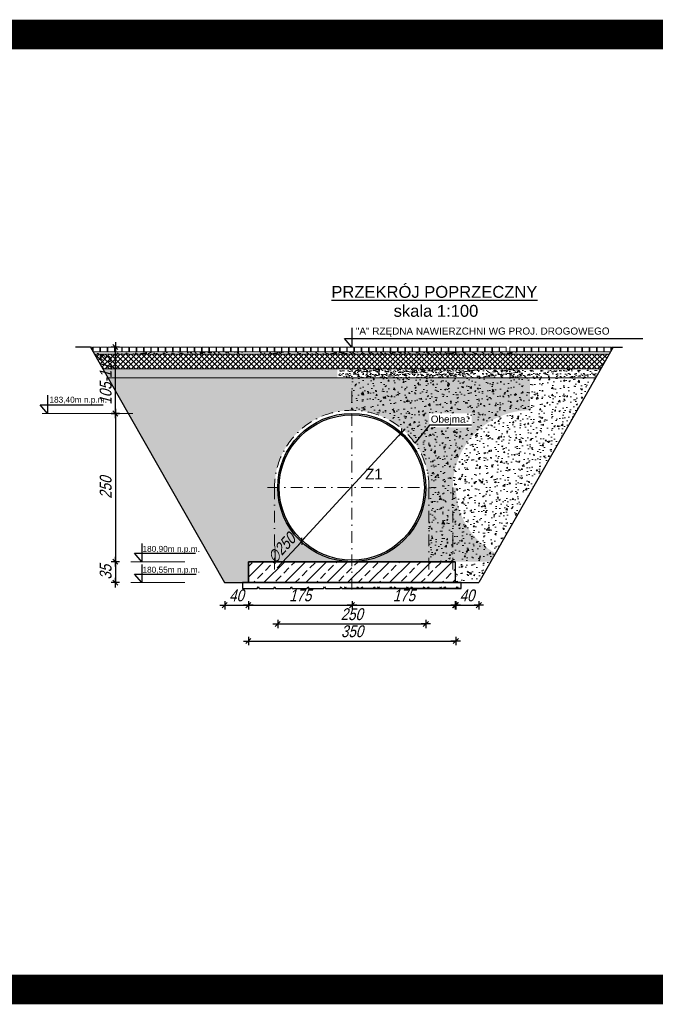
# Model space of a CAD drawing. Extents: x -2911 to 10058, y -5912 to -1002.
# Tile 12 of 43: x 3565 to 4638, y -2663 to -1002. Entities that reach past the tile are written whole.
import ezdxf
from ezdxf.enums import TextEntityAlignment as Align

# ---------------------------------------------------------------- set-up
doc = ezdxf.new("R2010")
doc.units = 0
doc.header["$LTSCALE"] = 1.125
doc.linetypes.add('DASHDOT', pattern=[1, 0.5, -0.25, 0, -0.25])
doc.layers.get('0').update_dxf_attribs({"linetype": 'CONTINUOUS'})
doc.layers.get('DEFPOINTS').update_dxf_attribs({"linetype": 'CONTINUOUS'})
for name, color, linetype, lineweight in [('--GT_Teksty średnie', 152, 'CONTINUOUS', 15), ('Layer2', 7, 'DASHDOT', 13), ('Layer5', 7, 'CONTINUOUS', 15), ('Layer6', 252, 'CONTINUOUS', 9), ('M_Podbeton', 2, 'CONTINUOUS', 25), ('wymiary', 1, 'CONTINUOUS', 20)]:
    doc.layers.add(name, color=color, linetype=linetype, lineweight=lineweight)
for name, color, linetype in [('--GT_Wymiary', 1, 'CONTINUOUS'), ('BZ_PRS', 2, 'CONTINUOUS'), ('BZ_WYM', 1, 'CONTINUOUS'), ('Layer1', 7, 'CONTINUOUS'), ('Layer4', 7, 'CONTINUOUS')]:
    doc.layers.add(name, color=color, linetype=linetype)
doc.styles.add('BIKWYM', font='arial.ttf', dxfattribs={"width": 0.8, "oblique": 15})
doc.styles.add('ROMANS', font='arial.ttf', dxfattribs={"width": 0.8})
doc.styles.get("Standard").update_dxf_attribs({"font": 'arial.ttf'})
doc.dimstyles.new('BZ_KR_100', dxfattribs={"dimtxt": 20, "dimasz": 0.7, "dimexe": 7, "dimexo": 0, "dimgap": 0, "dimtad": 0, "dimdec": 1, "dimrnd": 0.5, "dimzin": 9, "dimdsep": 46, "dimtxsty": 'BIKWYM', "dimblk": 'WYM-KR', "dimcen": 0, "dimdle": 10, "dimclrd": 256, "dimclre": 256, "dimclrt": 256, "dimadec": 0, "dimazin": 0, "dimtfac": 0.033333, "dimtdec": 1, "dimtmove": 0, "dimatfit": 3, "dimldrblk": 'WYM-KR', "dimfxl": 7, "dimfxlon": 1, "dimtvp": 0.8, "dimtolj": 1, "dimarcsym": 0})
pattern_1 = [(37.5, (-173.42, -4728.68), (-0.314967, 9.634119), [0, -7.6, 0, -8.5, 0, -8.125]), (7.5, (-173.42, -4728.68), (8.848884, 14.11073), [0, -4.1, 0, -6.85, 0, -2.625]), (327.5, (-179.57, -4728.68), (15.570709, 0.028295), [0, -2.5, 0, -9, 0, -11.75]), (317.5, (-179.57, -4728.68), (15.030633, 4.388378), [0, -1.25, 0, -5.9, 0, -6.75])]
pattern_2 = [(37.5, (-474.233, -4728.68), (-0.314967, 9.634119), [0, -7.6, 0, -8.5, 0, -8.125]), (7.5, (-474.233, -4728.68), (8.848884, 14.11073), [0, -4.1, 0, -6.85, 0, -2.625]), (327.5, (-480.383, -4728.68), (15.570709, 0.028295), [0, -2.5, 0, -9, 0, -11.75]), (317.5, (-480.383, -4728.68), (15.030633, 4.388378), [0, -1.25, 0, -5.9, 0, -6.75])]
pattern_3 = [(37.5, (-197.67, -4728.68), (-0.314967, 9.634119), [0, -7.6, 0, -8.5, 0, -8.125]), (7.5, (-197.67, -4728.68), (8.848884, 14.11073), [0, -4.1, 0, -6.85, 0, -2.625]), (327.5, (-203.82, -4728.68), (15.570709, 0.028295), [0, -2.5, 0, -9, 0, -11.75]), (317.5, (-203.82, -4728.68), (15.030633, 4.388378), [0, -1.25, 0, -5.9, 0, -6.75])]
pattern_4 = [(37.5, (-173.42, -4728.68), (-0.314967, 9.634119), [0, -7.6, 0, -8.5, 0, -8.125]), (7.5, (-173.42, -4728.68), (8.848884, 14.11073), [0, -4.1, 0, -6.85, 0, -2.625]), (327.5, (-179.57, -4728.68), (15.570709, 0.028295), [0, -2.5, 0, -9, 0, -11.75]), (317.5, (-179.57, -4728.68), (15.030633, 4.388378), [0, -1.25, 0, -5.9, 0, -6.75])]

# ---------------------------------------------------------------- blocks, each defined once
blk = doc.blocks.new('WYM-KR')
at = {"linetype": 'ByBlock'}
blk.add_line((11.52, 0), (-11.52, 0), dxfattribs=at)
at = {"color": 7, "linetype": 'ByBlock'}
blk.add_line((6.24, 6.24), (-6.24, -6.24), dxfattribs=at)
blk = doc.blocks.new('*D907')
at = {"layer": '--GT_Wymiary', "lineweight": -2}
for p, q in [((4210.2, -1697.9), (4041, -1881.9)), ((4210.7, -1697.4), (4211.1, -1696.9)), ((3999.8, -1926.7), (4040.5, -1882.5))]:
    blk.add_line(p, q, dxfattribs=at)
at = {"layer": 'DEFPOINTS', "color": 0}
for p in [(4210.2, -1697.9), (4041, -1881.9)]:
    blk.add_point(p, dxfattribs=at)
at = {"layer": '--GT_Wymiary', "linetype": 'ByBlock', "lineweight": -2, "xscale": 0.7, "yscale": 0.7, "zscale": 0.7}
for p, rotation in [((4210.2, -1697.9), 227.4030963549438), ((4041, -1881.9), 47.40309635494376)]:
    blk.add_blockref('WYM-KR', p, dxfattribs=dict(at, rotation=rotation))
at = {"layer": '--GT_Wymiary', "insert": (4007.3, -1893.2), "char_height": 20, "attachment_point": 5, "rotation": 47.4031, "style": 'BIKWYM'}
blk.add_mtext('\\A1;∅250', dxfattribs=at)
blk = doc.blocks.new('*D908')
at = {"layer": '--GT_Wymiary', "lineweight": -2}
for p, q in [((3719.7, -1666.3), (3733.7, -1666.3)), ((3726.7, -1667), (3726.7, -1915.6)), ((3733.7, -1916.3), (3719.7, -1916.3))]:
    blk.add_line(p, q, dxfattribs=at)
at = {"layer": 'DEFPOINTS', "color": 0}
for p in [(3603, -1666.3), (3726.7, -1916.3), (3893.6, -1916.3)]:
    blk.add_point(p, dxfattribs=at)
at = {"layer": '--GT_Wymiary', "linetype": 'ByBlock', "lineweight": -2, "xscale": 0.7, "yscale": 0.7, "zscale": 0.7}
for p, rotation in [((3726.7, -1666.3), 90), ((3726.7, -1916.3), 270)]:
    blk.add_blockref('WYM-KR', p, dxfattribs=dict(at, rotation=rotation))
at = {"layer": '--GT_Wymiary', "insert": (3710.4, -1791.3), "char_height": 20, "attachment_point": 5, "rotation": 90, "style": 'BIKWYM'}
blk.add_mtext('\\A1;250', dxfattribs=at)
blk = doc.blocks.new('*D909')
at = {"layer": '--GT_Wymiary', "lineweight": -2}
for p, q in [((3911.1, -1982.6), (3911.1, -1996.6)), ((3911.8, -1989.6), (3950.4, -1989.6)), ((3951.1, -1982.6), (3951.1, -1996.6))]:
    blk.add_line(p, q, dxfattribs=at)
at = {"layer": 'DEFPOINTS', "color": 0}
for p in [(3911.1, -1951.5), (3951.1, -1951.5), (3951.1, -1989.6)]:
    blk.add_point(p, dxfattribs=at)
at = {"layer": '--GT_Wymiary', "linetype": 'ByBlock', "lineweight": -2, "xscale": 0.7, "yscale": 0.7, "zscale": 0.7, "rotation": 180}
blk.add_blockref('WYM-KR', (3911.1, -1989.6), dxfattribs=at)
at = {"layer": '--GT_Wymiary', "linetype": 'ByBlock', "lineweight": -2, "xscale": 0.7, "yscale": 0.7, "zscale": 0.7}
blk.add_blockref('WYM-KR', (3951.1, -1989.6), dxfattribs=at)
at = {"layer": '--GT_Wymiary', "insert": (3931.1, -1973.2), "char_height": 20, "attachment_point": 5, "style": 'BIKWYM'}
blk.add_mtext('\\A1;40', dxfattribs=at)
blk = doc.blocks.new('*D910')
at = {"layer": '--GT_Wymiary', "lineweight": -2}
for p, q in [((3951.1, -1982.6), (3951.1, -1996.6)), ((3951.8, -1989.6), (4125.4, -1989.6)), ((4126.1, -1982.6), (4126.1, -1996.6))]:
    blk.add_line(p, q, dxfattribs=at)
at = {"layer": 'DEFPOINTS', "color": 0}
for p in [(3951.1, -1951.5), (4126.1, -1951.5), (4126.1, -1989.6)]:
    blk.add_point(p, dxfattribs=at)
at = {"layer": '--GT_Wymiary', "linetype": 'ByBlock', "lineweight": -2, "xscale": 0.7, "yscale": 0.7, "zscale": 0.7, "rotation": 180}
blk.add_blockref('WYM-KR', (3951.1, -1989.6), dxfattribs=at)
at = {"layer": '--GT_Wymiary', "linetype": 'ByBlock', "lineweight": -2, "xscale": 0.7, "yscale": 0.7, "zscale": 0.7}
blk.add_blockref('WYM-KR', (4126.1, -1989.6), dxfattribs=at)
at = {"layer": '--GT_Wymiary', "insert": (4038.6, -1973.2), "char_height": 20, "attachment_point": 5, "style": 'BIKWYM'}
blk.add_mtext('\\A1;175', dxfattribs=at)
blk = doc.blocks.new('*D911')
at = {"layer": '--GT_Wymiary', "lineweight": -2}
for p, q in [((4126.1, -1982.6), (4126.1, -1996.6)), ((4126.8, -1989.6), (4300.4, -1989.6)), ((4301.1, -1982.6), (4301.1, -1996.6))]:
    blk.add_line(p, q, dxfattribs=at)
at = {"layer": 'DEFPOINTS', "color": 0}
for p in [(4126.1, -1951.5), (4301.1, -1951.5), (4301.1, -1989.6)]:
    blk.add_point(p, dxfattribs=at)
at = {"layer": '--GT_Wymiary', "linetype": 'ByBlock', "lineweight": -2, "xscale": 0.7, "yscale": 0.7, "zscale": 0.7, "rotation": 180}
blk.add_blockref('WYM-KR', (4126.1, -1989.6), dxfattribs=at)
at = {"layer": '--GT_Wymiary', "linetype": 'ByBlock', "lineweight": -2, "xscale": 0.7, "yscale": 0.7, "zscale": 0.7}
blk.add_blockref('WYM-KR', (4301.1, -1989.6), dxfattribs=at)
at = {"layer": '--GT_Wymiary', "insert": (4213.6, -1973.2), "char_height": 20, "attachment_point": 5, "style": 'BIKWYM'}
blk.add_mtext('\\A1;175', dxfattribs=at)
blk = doc.blocks.new('*D912')
at = {"layer": '--GT_Wymiary', "lineweight": -2}
for p, q in [((4300.1, -1982.6), (4300.1, -1996.6)), ((4300.8, -1989.6), (4339.4, -1989.6)), ((4340.1, -1982.6), (4340.1, -1996.6))]:
    blk.add_line(p, q, dxfattribs=at)
at = {"layer": 'DEFPOINTS', "color": 0}
for p in [(4300.1, -1951.5), (4340.1, -1951.5), (4340.1, -1989.6)]:
    blk.add_point(p, dxfattribs=at)
at = {"layer": '--GT_Wymiary', "linetype": 'ByBlock', "lineweight": -2, "xscale": 0.7, "yscale": 0.7, "zscale": 0.7, "rotation": 180}
blk.add_blockref('WYM-KR', (4300.1, -1989.6), dxfattribs=at)
at = {"layer": '--GT_Wymiary', "linetype": 'ByBlock', "lineweight": -2, "xscale": 0.7, "yscale": 0.7, "zscale": 0.7}
blk.add_blockref('WYM-KR', (4340.1, -1989.6), dxfattribs=at)
at = {"layer": '--GT_Wymiary', "insert": (4320.1, -1973.2), "char_height": 20, "attachment_point": 5, "style": 'BIKWYM'}
blk.add_mtext('\\A1;40', dxfattribs=at)
blk = doc.blocks.new('*D913')
at = {"layer": '--GT_Wymiary', "lineweight": -2}
for p, q in [((4000.6, -2014.3), (4000.6, -2028.3)), ((4001.3, -2021.3), (4249.9, -2021.3)), ((4250.6, -2014.3), (4250.6, -2028.3))]:
    blk.add_line(p, q, dxfattribs=at)
at = {"layer": 'DEFPOINTS', "color": 0}
for p in [(4000.6, -1791.3), (4250.6, -1791.3), (4250.6, -2021.3)]:
    blk.add_point(p, dxfattribs=at)
at = {"layer": '--GT_Wymiary', "linetype": 'ByBlock', "lineweight": -2, "xscale": 0.7, "yscale": 0.7, "zscale": 0.7, "rotation": 180}
blk.add_blockref('WYM-KR', (4000.6, -2021.3), dxfattribs=at)
at = {"layer": '--GT_Wymiary', "linetype": 'ByBlock', "lineweight": -2, "xscale": 0.7, "yscale": 0.7, "zscale": 0.7}
blk.add_blockref('WYM-KR', (4250.6, -2021.3), dxfattribs=at)
at = {"layer": '--GT_Wymiary', "insert": (4125.6, -2004.9), "char_height": 20, "attachment_point": 5, "style": 'BIKWYM'}
blk.add_mtext('\\A1;250', dxfattribs=at)
blk = doc.blocks.new('*D914')
at = {"layer": '--GT_Wymiary', "lineweight": -2}
for p, q in [((3733.7, -1916.3), (3719.7, -1916.3)), ((3726.7, -1917), (3726.7, -1950.8)), ((3733.7, -1951.5), (3719.7, -1951.5))]:
    blk.add_line(p, q, dxfattribs=at)
at = {"layer": 'DEFPOINTS', "color": 0}
for p in [(3893.6, -1916.3), (3726.7, -1951.5), (3951.1, -1951.5)]:
    blk.add_point(p, dxfattribs=at)
at = {"layer": '--GT_Wymiary', "linetype": 'ByBlock', "lineweight": -2, "xscale": 0.7, "yscale": 0.7, "zscale": 0.7}
for p, rotation in [((3726.7, -1916.3), 90), ((3726.7, -1951.5), 270)]:
    blk.add_blockref('WYM-KR', p, dxfattribs=dict(at, rotation=rotation))
at = {"layer": '--GT_Wymiary', "insert": (3710.3, -1933.9), "char_height": 20, "attachment_point": 5, "rotation": 90, "style": 'BIKWYM'}
blk.add_mtext('\\A1;35', dxfattribs=at)
blk = doc.blocks.new('*D915')
at = {"layer": '--GT_Wymiary', "lineweight": -2}
for p, q in [((3951.1, -2043), (3951.1, -2057)), ((3951.8, -2050), (4300.4, -2050)), ((4301.1, -2043), (4301.1, -2057))]:
    blk.add_line(p, q, dxfattribs=at)
at = {"layer": 'DEFPOINTS', "color": 0}
for p in [(3951.1, -1951.5), (4301.1, -1951.5), (4301.1, -2050)]:
    blk.add_point(p, dxfattribs=at)
at = {"layer": '--GT_Wymiary', "linetype": 'ByBlock', "lineweight": -2, "xscale": 0.7, "yscale": 0.7, "zscale": 0.7, "rotation": 180}
blk.add_blockref('WYM-KR', (3951.1, -2050), dxfattribs=at)
at = {"layer": '--GT_Wymiary', "linetype": 'ByBlock', "lineweight": -2, "xscale": 0.7, "yscale": 0.7, "zscale": 0.7}
blk.add_blockref('WYM-KR', (4301.1, -2050), dxfattribs=at)
at = {"layer": '--GT_Wymiary', "insert": (4126.1, -2033.7), "char_height": 20, "attachment_point": 5, "style": 'BIKWYM'}
blk.add_mtext('\\A1;350', dxfattribs=at)
blk = doc.blocks.new('*D916')
at = {"layer": '--GT_Wymiary', "lineweight": -2}
for p, q in [((3733.7, -1554.3), (3719.7, -1554.3)), ((3726.7, -1665.6), (3726.7, -1555)), ((3733.7, -1666.3), (3719.7, -1666.3))]:
    blk.add_line(p, q, dxfattribs=at)
at = {"layer": 'DEFPOINTS', "color": 0}
for p in [(3726.7, -1554.3), (3743.9, -1554.3), (3748.5, -1666.3)]:
    blk.add_point(p, dxfattribs=at)
at = {"layer": '--GT_Wymiary', "linetype": 'ByBlock', "lineweight": -2, "xscale": 0.7, "yscale": 0.7, "zscale": 0.7}
for p, rotation in [((3726.7, -1554.3), 90), ((3726.7, -1666.3), 270)]:
    blk.add_blockref('WYM-KR', p, dxfattribs=dict(at, rotation=rotation))
at = {"layer": '--GT_Wymiary', "insert": (3710.3, -1610.3), "char_height": 20, "attachment_point": 5, "rotation": 90, "style": 'BIKWYM'}
blk.add_mtext('\\A1;\\A1;105-113', dxfattribs=at)

msp = doc.modelspace()

# ---------------------------------------------------------------- hatches: boundary and pattern name
at = {"layer": 'Layer6'}
h = msp.add_hatch(dxfattribs=at)
h.set_pattern_fill('AR-SAND', color=8, scale=5, style=0)
h.set_pattern_definition(pattern_3)
h.paths.add_polyline_path([(3703.01, -1562.27), (3701.53, -1562.27), (3689.24, -1562.27), (3691.55, -1566.27), (3703.01, -1566.27)])
at = {"layer": 'Layer6', "lineweight": 9}
h = msp.add_hatch(dxfattribs=at)
h.set_pattern_fill('ANSI37', color=8, scale=50, style=0)
h.set_pattern_definition([(45, (1640.41, -2776.507), (-4.419417, 4.419417), []), (135, (1640.41, -2776.507), (-4.419417, -4.419417), [])])
h.paths.add_polyline_path([(4559.94, -1565.99), (3691.55, -1566.27), (3705.98, -1591.26), (4545.35, -1591.26), (4559.94, -1565.99)], is_closed=False)
at = {"layer": 'Layer6'}
h = msp.add_hatch(dxfattribs=at)
h.set_pattern_fill('AR-SAND', color=8, scale=5, style=0)
h.set_pattern_definition(pattern_3)
h.paths.add_polyline_path([(3732.69, -1562.27), (3726.03, -1562.27), (3703.01, -1562.27), (3703.01, -1566.27), (3732.69, -1566.26)])
h = msp.add_hatch(dxfattribs=at)
h.set_pattern_fill('AR-SAND', color=8, scale=5, style=0)
h.set_pattern_definition(pattern_3)
h.paths.add_polyline_path([(3792.77, -1562.27), (3787.28, -1562.27), (3732.69, -1562.27), (3732.69, -1566.26), (3792.77, -1566.24)])
h = msp.add_hatch(dxfattribs=at)
h.set_pattern_fill('AR-SAND', color=8, scale=5, style=0)
h.set_pattern_definition(pattern_3)
h.paths.add_polyline_path([(3840.17, -1562.27), (3836.28, -1562.27), (3792.77, -1562.27), (3792.77, -1566.24), (3840.17, -1566.23)])
h = msp.add_hatch(dxfattribs=at)
h.set_pattern_fill('AR-SAND', color=8, scale=5, angle=360, style=0)
h.set_pattern_definition([(37.5, (-197.67, -4728.68), (-0.314967, 9.634119), [0, -7.6, 0, -8.5, 0, -8.125]), (7.5, (-197.67, -4728.68), (8.848884, 14.11073), [0, -4.1, 0, -6.85, 0, -2.625]), (327.5, (-203.82, -4728.68), (15.570709, 0.028295), [0, -2.5, 0, -9, 0, -11.75]), (317.5, (-203.82, -4728.68), (15.030633, 4.388378), [0, -1.25, 0, -5.9, 0, -6.75])])
h.paths.add_polyline_path([(3884.68, -1562.27), (3840.17, -1562.27), (3840.17, -1566.23), (3884.68, -1566.22)])
h.paths.add_polyline_path([(3941.64, -1562.27), (3934.28, -1562.27), (3884.68, -1562.27), (3884.68, -1566.22), (3941.64, -1566.21)])
h = msp.add_hatch(dxfattribs=at)
h.set_pattern_fill('AR-SAND', color=8, scale=5, style=0)
h.set_pattern_definition(pattern_3)
h.paths.add_polyline_path([(3884.68, -1562.27), (3840.17, -1562.27), (3840.17, -1566.23), (3884.68, -1566.22)])
h.paths.add_polyline_path([(3941.64, -1562.27), (3934.28, -1562.27), (3884.68, -1562.27), (3884.68, -1566.22), (3941.64, -1566.21)])
h = msp.add_hatch(dxfattribs=at)
h.set_pattern_fill('AR-SAND', color=8, scale=5, style=0)
h.set_pattern_definition(pattern_4)
h.paths.add_polyline_path([(4033.28, -1562.27), (4032.03, -1562.27), (3965.89, -1562.27), (3965.89, -1566.21), (4033.28, -1566.19)])
h = msp.add_hatch(dxfattribs=at)
h.set_pattern_fill('AR-SAND', color=8, scale=5, style=0)
h.set_pattern_definition([(37.5, (-515.074, -4728.68), (-0.314967, 9.634119), [0, -7.6, 0, -8.5, 0, -8.125]), (7.5, (-515.074, -4728.68), (8.848884, 14.11073), [0, -4.1, 0, -6.85, 0, -2.625]), (327.5, (-521.224, -4728.68), (15.570709, 0.028295), [0, -2.5, 0, -9, 0, -11.75]), (317.5, (-521.224, -4728.68), (15.030633, 4.388378), [0, -1.25, 0, -5.9, 0, -6.75])])
edge = h.paths.add_edge_path()
edge.add_line((4537.69, -1562.27), (3975.19, -1562.27))
edge.add_line((4535.55, -1565.99), (3975.19, -1566.27))
h = msp.add_hatch(dxfattribs=at)
h.set_pattern_fill('AR-SAND', color=8, scale=5, style=0)
h.set_pattern_definition(pattern_4)
h.paths.add_polyline_path([(4081.59, -1562.27), (4081.03, -1562.27), (4033.28, -1562.27), (4033.28, -1566.19), (4081.59, -1566.18)])
h = msp.add_hatch(dxfattribs=at)
h.set_pattern_fill('AR-SAND', color=8, scale=5, style=0)
h.set_pattern_definition(pattern_4)
h.paths.add_polyline_path([(4114.75, -1562.27), (4105.53, -1562.27), (4081.59, -1562.27), (4081.59, -1566.18), (4114.75, -1566.17)])
h.paths.add_polyline_path([(4125.59, -1562.27), (4117.78, -1562.27), (4114.75, -1562.27), (4114.75, -1566.17), (4125.59, -1566.17)])
h = msp.add_hatch(dxfattribs=at)
h.set_pattern_fill('AR-SAND', color=8, scale=5, style=0)
h.set_pattern_definition(pattern_2)
h.paths.add_polyline_path([(4125.59, -1562.27), (4102.18, -1562.27), (4102.18, -1566.1), (4125.59, -1566.09)])
h = msp.add_hatch(dxfattribs=at)
h.set_pattern_fill('AR-SAND', color=8, scale=5, style=0)
h.set_pattern_definition(pattern_4)
h.paths.add_polyline_path([(4165.04, -1562.27), (4154.53, -1562.27), (4125.59, -1562.27), (4125.59, -1566.17), (4165.04, -1566.16)])
h = msp.add_hatch(dxfattribs=at)
h.set_pattern_fill('AR-SAND', color=8, scale=5, angle=360, style=0)
h.set_pattern_definition(pattern_1)
h.paths.add_polyline_path([(4200.62, -1562.27), (4191.28, -1562.27), (4165.04, -1562.27), (4165.04, -1566.16), (4200.62, -1566.15)])
h.paths.add_polyline_path([(4230.61, -1562.27), (4228.03, -1562.27), (4200.62, -1562.27), (4200.62, -1566.15), (4230.61, -1566.14)])
h.paths.add_polyline_path([(4272.81, -1562.27), (4264.78, -1562.27), (4230.61, -1562.27), (4230.61, -1566.14), (4272.81, -1566.13)])
h = msp.add_hatch(dxfattribs=at)
h.set_pattern_fill('AR-SAND', color=8, scale=5, style=0)
h.set_pattern_definition(pattern_4)
h.paths.add_polyline_path([(4200.62, -1562.27), (4191.28, -1562.27), (4165.04, -1562.27), (4165.04, -1566.16), (4200.62, -1566.15)])
h.paths.add_polyline_path([(4230.61, -1562.27), (4228.03, -1562.27), (4200.62, -1562.27), (4200.62, -1566.15), (4230.61, -1566.14)])
h.paths.add_polyline_path([(4272.81, -1562.27), (4264.78, -1562.27), (4230.61, -1562.27), (4230.61, -1566.14), (4272.81, -1566.13)])
h = msp.add_hatch(dxfattribs=at)
h.set_pattern_fill('AR-SAND', color=8, scale=5, style=0)
h.set_pattern_definition(pattern_4)
h.paths.add_polyline_path([(4303.21, -1562.27), (4301.53, -1562.27), (4272.81, -1562.27), (4272.81, -1566.13), (4303.21, -1566.12)])
h.paths.add_polyline_path([(4330.97, -1562.27), (4326.03, -1562.27), (4303.21, -1562.27), (4303.21, -1566.12), (4330.97, -1566.11)])
h = msp.add_hatch(dxfattribs=at)
h.set_pattern_fill('AR-SAND', color=8, scale=5, angle=360, style=0)
h.set_pattern_definition(pattern_1)
h.paths.add_polyline_path([(4368.58, -1562.27), (4330.97, -1562.27), (4330.97, -1566.11), (4368.58, -1566.1)])
h.paths.add_polyline_path([(4403, -1562.27), (4368.58, -1562.27), (4368.58, -1566.1), (4403, -1566.1)])
h = msp.add_hatch(dxfattribs=at)
h.set_pattern_fill('AR-SAND', color=8, scale=5, style=0)
h.set_pattern_definition(pattern_4)
h.paths.add_polyline_path([(4368.58, -1562.27), (4330.97, -1562.27), (4330.97, -1566.11), (4368.58, -1566.1)])
h.paths.add_polyline_path([(4403, -1562.27), (4368.58, -1562.27), (4368.58, -1566.1), (4403, -1566.1)])
h = msp.add_hatch(dxfattribs=at)
h.set_pattern_fill('AR-SAND', color=8, scale=5, style=0)
h.set_pattern_definition(pattern_3)
h.paths.add_polyline_path([(3884.68, -1591.26), (3705.98, -1591.26), (3714.64, -1606.26), (3884.68, -1606.26)])
h.paths.add_polyline_path([(4009.03, -1591.26), (3884.68, -1591.26), (3884.68, -1606.26), (4009.03, -1606.26)])
h.paths.add_polyline_path([(4101.34, -1591.26), (4009.03, -1591.26), (4009.03, -1606.26), (4101.34, -1606.26)])
h = msp.add_hatch(dxfattribs=at)
h.set_pattern_fill('AR-SAND', color=8, scale=5, style=0)
h.set_pattern_definition(pattern_2)
h.paths.add_polyline_path([(4330.83, -1591.26), (4125.59, -1591.26), (4125.59, -1606.26), (4330.83, -1606.26)])
h.paths.add_polyline_path([(4125.59, -1591.26), (4102.18, -1591.26), (4102.18, -1606.26), (4125.59, -1606.26)])
h = msp.add_hatch(dxfattribs=at)
h.set_pattern_fill('AR-SAND', color=8, scale=5, angle=360, style=0)
h.set_pattern_definition([(37.5, (1640.41, -2776.507), (-0.314967, 9.634119), [0, -7.6, 0, -8.5, 0, -8.125]), (7.5, (1640.41, -2776.507), (8.848884, 14.11073), [0, -4.1, 0, -6.85, 0, -2.625]), (327.5, (1634.26, -2776.507), (15.57071, 0.028295), [0, -2.5, 0, -9, 0, -11.75]), (317.5, (1634.26, -2776.507), (15.030633, 4.38838), [0, -1.25, 0, -5.9, 0, -6.75])])
h.paths.add_polyline_path([(4410.22, -1591.26), (4119.48, -1591.26), (4119.98, -1606.26), (4411.31, -1606.26)])
h = msp.add_hatch(dxfattribs=at)
h.set_pattern_fill('AR-SAND', color=8, scale=5, style=0)
h.set_pattern_definition([(37.5, (-449.983, -4728.68), (-0.314967, 9.634119), [0, -7.6, 0, -8.5, 0, -8.125]), (7.5, (-449.983, -4728.68), (8.848884, 14.11073), [0, -4.1, 0, -6.85, 0, -2.625]), (327.5, (-456.133, -4728.68), (15.570709, 0.028295), [0, -2.5, 0, -9, 0, -11.75]), (317.5, (-456.133, -4728.68), (15.030633, 4.388378), [0, -1.25, 0, -5.9, 0, -6.75])])
h.paths.add_polyline_path([(4545.21, -1591.26), (4355.08, -1591.26), (4355.08, -1606.26), (4536.55, -1606.26)])
h = msp.add_hatch(dxfattribs=at)
h.set_pattern_fill('AR-CONC', color=8, scale=3.5, angle=360, style=0)
h.set_pattern_definition([(50, (-173.42, -4728.68), (25.10411, -2.196325), [2.625, -28.875]), (355, (-173.42, -4728.68), (-4.8563, 26.32672), [2.1, -23.1]), (100.4514, (-171.328, -4728.863), (20.24783, 24.13038), [2.23091, -24.53997]), (46.1842, (-173.42, -4721.68), (37.35344, -5.79317), [3.9375, -43.3125]), (96.6356, (-170.308, -4722.162), (32.7132, 34.09413), [3.34636, -36.80995]), (351.1842, (-173.42, -4721.68), (32.71317, 34.09415), [3.15, -34.65]), (21, (-169.92, -4723.43), (20.89175, -14.09166), [2.625, -28.875]), (326, (-169.92, -4723.43), (8.51604, 25.38025), [2.1, -23.1]), (71.4514, (-168.18, -4724.604), (29.40779, 11.28857), [2.23091, -24.53997]), (37.5, (-173.42, -4728.68), (0.425595, 11.651285), [0, -22.82, 0, -23.45, 0, -23.1875]), (7.5, (-173.42, -4728.68), (9.207434, 13.80441), [0, -13.37, 0, -22.295, 0, -8.8375]), (327.5, (-181.225, -4728.68), (18.683785, -0.78942), [0, -8.75, 0, -27.3, 0, -36.225]), (317.5, (-184.725, -4728.68), (20.411516, 3.503674), [0, -11.375, 0, -18.13, 0, -25.725])])
h.paths.add_polyline_path([(4125.59, -1660.95), (4125.59, -1606.26), (3714.64, -1606.26), (3911.05, -1951.45), (3951.05, -1951.45), (3951.05, -1916.26), (3995.28, -1916.26), (3995.28, -1791.26, -0.4142136)])
h.paths.add_polyline_path([(4000.59, -1791.26), (3995.28, -1791.26), (3995.28, -1916.26), (4125.59, -1916.26, -0.4142136)])
h.paths.add_polyline_path([(4255.91, -1791.26), (4250.59, -1791.26, -0.4142136), (4125.59, -1916.26), (4255.91, -1916.26)])
h.paths.add_polyline_path([(4296.09, -1791.26, -0.4142136), (4426.41, -1660.95), (4426.41, -1606.26), (4125.59, -1606.26), (4125.59, -1660.95, -0.4142136), (4255.91, -1791.26), (4255.91, -1916.26), (4296.09, -1916.26)])
h.paths.add_polyline_path([(4296.09, -1791.26), (4296.09, -1916.26), (4360.2, -1916.26), (4368.35, -1901.96, -0.2788554), (4301.41, -1791.26)])
h.paths.add_polyline_path([(4256.61, -1689.87), (4328.04, -1689.87), (4328.04, -1665.87), (4256.61, -1665.87)], flags=16)
h = msp.add_hatch(dxfattribs=at)
h.set_pattern_fill('AR-CONC', color=8, scale=3.5, angle=360, style=0)
h.set_pattern_definition([(50, (-449.983, -4728.68), (25.10411, -2.196325), [2.625, -28.875]), (355, (-449.983, -4728.68), (-4.8563, 26.32672), [2.1, -23.1]), (100.4514, (-447.89, -4728.863), (20.24783, 24.13038), [2.23091, -24.53997]), (46.1842, (-449.983, -4721.68), (37.35344, -5.79317), [3.9375, -43.3125]), (96.6356, (-446.87, -4722.162), (32.7132, 34.09413), [3.34636, -36.80995]), (351.1842, (-449.983, -4721.68), (32.71317, 34.09415), [3.15, -34.65]), (21, (-446.483, -4723.43), (20.89175, -14.09166), [2.625, -28.875]), (326, (-446.483, -4723.43), (8.51604, 25.38025), [2.1, -23.1]), (71.4514, (-444.742, -4724.604), (29.40779, 11.28857), [2.23091, -24.53997]), (37.5, (-449.983, -4728.68), (0.425595, 11.651285), [0, -22.82, 0, -23.45, 0, -23.1875]), (7.5, (-449.983, -4728.68), (9.207434, 13.80441), [0, -13.37, 0, -22.295, 0, -8.8375]), (327.5, (-457.788, -4728.68), (18.683785, -0.78942), [0, -8.75, 0, -27.3, 0, -36.225]), (317.5, (-461.288, -4728.68), (20.411516, 3.503674), [0, -11.375, 0, -18.13, 0, -25.725])])
h.paths.add_polyline_path([(4536.55, -1606.26), (4125.59, -1606.26), (4125.59, -1660.95, -0.4142452), (4255.91, -1791.26), (4255.91, -1916.26), (4300.14, -1916.26), (4300.14, -1951.45), (4340.14, -1951.45), (4536.55, -1606.26)], is_closed=False)
h.paths.add_polyline_path([(4254.94, -1689.87), (4318.59, -1689.87), (4318.59, -1665.87), (4254.94, -1665.87)], flags=16)
h = msp.add_hatch(dxfattribs=at)
h.set_pattern_fill('ANSI33', color=256, scale=100, angle=360, style=0)
h.set_pattern_definition([(45, (-214.261, -4728.68), (-17.67767, 17.67767), []), (45, (-196.584, -4728.68), (-17.67767, 17.67767), [12.5, -6.25])])
h.paths.add_polyline_path([(4125.59, -1916.26), (3951.05, -1916.26), (3951.05, -1951.45), (4125.59, -1951.45), (4125.59, -1916.26)], is_closed=False)
h.paths.add_polyline_path([(4300.14, -1916.26), (4125.59, -1916.26), (4125.59, -1951.45), (4300.14, -1951.45), (4300.14, -1916.26)], is_closed=False)

# ---------------------------------------------------------------- linework, layer by layer
at = {"layer": '--GT_Teksty średnie', "const_width": 50}
msp.add_lwpolyline([(2003.6, -2637.67), (5646, -2637.67), (5646, -1027.21), (2003.6, -1027.21)], close=True, dxfattribs=at)
at = {"layer": 'BZ_PRS'}
msp.add_lwpolyline([(3951.05, -1916.26), (4300.14, -1916.26), (4300.14, -1951.45), (3951.05, -1951.45)], close=True, dxfattribs=at)
at = {"layer": 'Layer1', "color": 8}
for p, q in [((4125.58, -1521.93), (4125.58, -1554.27)), ((4125.59, -1521.93), (4125.59, -1554.27)), ((4113.1, -1539.93), (4616.82, -1539.93)), ((4125.58, -1554.27), (4113.1, -1539.93)), ((4113.11, -1539.93), (4165.75, -1539.93)), ((4125.59, -1554.27), (4113.11, -1539.93))]:
    msp.add_line(p, q, dxfattribs=at)
at = {"layer": 'Layer1'}
for p, q in [((3611.99, -1635.62), (3611.99, -1666.26)), ((3611.99, -1666.26), (3599.51, -1651.91)), ((3599.51, -1651.91), (3705.82, -1651.91)), ((4256.53, -1685.99), (4232.11, -1716.18)), ((4256.53, -1685.99), (4232.11, -1716.18)), ((4320.19, -1685.99), (4256.53, -1685.99)), ((4327.9, -1685.99), (4256.53, -1685.99)), ((3771.22, -1885.62), (3771.22, -1916.26)), ((3771.22, -1916.26), (3758.74, -1901.91)), ((3758.74, -1901.91), (3861.61, -1901.91)), ((3771.22, -1920.81), (3771.22, -1951.45)), ((3771.22, -1951.45), (3758.74, -1937.11)), ((3758.74, -1937.11), (3862.97, -1937.11))]:
    msp.add_line(p, q, dxfattribs=at)
at = {"layer": 'Layer1', "color": 8}
for radius in [125, 122.5]:
    msp.add_circle((4125.59, -1791.26), radius, dxfattribs=at)
at = {"layer": 'Layer2', "color": 8, "lineweight": 13, "ltscale": 35}
msp.add_line((4125.59, -1963.38), (4125.59, -1616.46), dxfattribs=at)
at = {"layer": 'Layer2', "color": 8, "ltscale": 35}
for p, q in [((3995.28, -1791.26), (3995.28, -1930.28)), ((4255.91, -1791.26), (4255.91, -1931.19)), ((4296.09, -1791.26), (4296.09, -1931.19))]:
    msp.add_line(p, q, dxfattribs=at)
at = {"layer": 'Layer2', "color": 8, "lineweight": 13, "ltscale": 35}
msp.add_lwpolyline([(3983.28, -1791.26), (4267.91, -1791.26)], dxfattribs=at)
at = {"layer": 'Layer2', "color": 8, "ltscale": 35}
msp.add_arc((4125.59, -1791.26), 130.32, 0, 180, dxfattribs=at)
at = {"layer": 'Layer4', "color": 8}
for p, q in [((3684.62, -1554.27), (3659.24, -1554.27)), ((3684.62, -1554.27), (3911.05, -1951.45)), ((4566.56, -1554.27), (4340.14, -1951.45)), ((4566.56, -1554.27), (4582.27, -1554.27)), ((3911.05, -1951.45), (3951.05, -1951.45)), ((4300.14, -1951.45), (4340.14, -1951.45))]:
    msp.add_line(p, q, dxfattribs=at)
at = {"layer": 'Layer4'}
for p, q in [((4300.14, -1916.26), (3951.05, -1916.26)), ((3951.05, -1916.26), (3951.05, -1951.45)), ((4300.14, -1916.26), (4300.14, -1951.45)), ((3951.05, -1951.45), (4300.14, -1951.45))]:
    msp.add_line(p, q, dxfattribs=at)
at = {"layer": 'Layer5', "color": 8}
msp.add_line((4561.94, -1562.27), (3689.24, -1562.27), dxfattribs=at)
at = {"layer": 'Layer5', "color": 8, "lineweight": 9}
for p, q in [((4559.8, -1565.99), (3691.55, -1566.27)), ((3705.98, -1591.26), (4545.21, -1591.26)), ((3714.64, -1606.26), (4536.55, -1606.26))]:
    msp.add_line(p, q, dxfattribs=at)
at = {"layer": 'Layer5', "color": 8}
for points in [[(3684.62, -1554.27), (3688.28, -1554.27), (3688.28, -1560.6)], [(3700.53, -1562.27), (3689.28, -1562.27), (3689.28, -1554.27), (3700.53, -1554.27), (3700.53, -1562.27)], [(3712.78, -1562.27), (3701.53, -1562.27), (3701.53, -1554.27), (3712.78, -1554.27), (3712.78, -1562.27)], [(3725.03, -1562.27), (3713.78, -1562.27), (3713.78, -1554.27), (3725.03, -1554.27), (3725.03, -1562.27)], [(3737.28, -1562.27), (3726.03, -1562.27), (3726.03, -1554.27), (3737.28, -1554.27), (3737.28, -1562.27)], [(3749.53, -1562.27), (3738.28, -1562.27), (3738.28, -1554.27), (3749.53, -1554.27), (3749.53, -1562.27)], [(3761.78, -1562.27), (3750.53, -1562.27), (3750.53, -1554.27), (3761.78, -1554.27), (3761.78, -1562.27)], [(3774.03, -1562.27), (3762.78, -1562.27), (3762.78, -1554.27), (3774.03, -1554.27), (3774.03, -1562.27)], [(3786.28, -1562.27), (3775.03, -1562.27), (3775.03, -1554.27), (3786.28, -1554.27), (3786.28, -1562.27)], [(3798.53, -1562.27), (3787.28, -1562.27), (3787.28, -1554.27), (3798.53, -1554.27), (3798.53, -1562.27)], [(3810.78, -1562.27), (3799.53, -1562.27), (3799.53, -1554.27), (3810.78, -1554.27), (3810.78, -1562.27)], [(3823.03, -1562.27), (3811.78, -1562.27), (3811.78, -1554.27), (3823.03, -1554.27), (3823.03, -1562.27)], [(3835.28, -1562.27), (3824.03, -1562.27), (3824.03, -1554.27), (3835.28, -1554.27), (3835.28, -1562.27)], [(3847.53, -1562.27), (3836.28, -1562.27), (3836.28, -1554.27), (3847.53, -1554.27), (3847.53, -1562.27)], [(3859.78, -1562.27), (3848.53, -1562.27), (3848.53, -1554.27), (3859.78, -1554.27), (3859.78, -1562.27)], [(3872.03, -1562.27), (3860.78, -1562.27), (3860.78, -1554.27), (3872.03, -1554.27), (3872.03, -1562.27)], [(3884.28, -1562.27), (3873.03, -1562.27), (3873.03, -1554.27), (3884.28, -1554.27), (3884.28, -1562.27)], [(3896.53, -1562.27), (3885.28, -1562.27), (3885.28, -1554.27), (3896.53, -1554.27), (3896.53, -1562.27)], [(3908.78, -1562.27), (3897.53, -1562.27), (3897.53, -1554.27), (3908.78, -1554.27), (3908.78, -1562.27)], [(3921.03, -1562.27), (3909.78, -1562.27), (3909.78, -1554.27), (3921.03, -1554.27), (3921.03, -1562.27)], [(3933.28, -1562.27), (3922.03, -1562.27), (3922.03, -1554.27), (3933.28, -1554.27), (3933.28, -1562.27)], [(3945.53, -1562.27), (3934.28, -1562.27), (3934.28, -1554.27), (3945.53, -1554.27), (3945.53, -1562.27)], [(3957.83, -1562.27), (3946.58, -1562.27), (3946.58, -1554.27), (3957.83, -1554.27), (3957.83, -1562.27)], [(3970.08, -1562.27), (3958.83, -1562.27), (3958.83, -1554.27), (3970.08, -1554.27), (3970.08, -1562.27)], [(3982.33, -1562.27), (3971.08, -1562.27), (3971.08, -1554.27), (3982.33, -1554.27), (3982.33, -1562.27)], [(3994.58, -1562.27), (3983.33, -1562.27), (3983.33, -1554.27), (3994.58, -1554.27), (3994.58, -1562.27)], [(4006.83, -1562.27), (3995.58, -1562.27), (3995.58, -1554.27), (4006.83, -1554.27), (4006.83, -1562.27)], [(4019.08, -1562.27), (4007.83, -1562.27), (4007.83, -1554.27), (4019.08, -1554.27), (4019.08, -1562.27)], [(4031.33, -1562.27), (4020.08, -1562.27), (4020.08, -1554.27), (4031.33, -1554.27), (4031.33, -1562.27)], [(4043.58, -1562.27), (4032.33, -1562.27), (4032.33, -1554.27), (4043.58, -1554.27), (4043.58, -1562.27)], [(4055.83, -1562.27), (4044.58, -1562.27), (4044.58, -1554.27), (4055.83, -1554.27), (4055.83, -1562.27)], [(4068.08, -1562.27), (4056.83, -1562.27), (4056.83, -1554.27), (4068.08, -1554.27), (4068.08, -1562.27)], [(4080.33, -1562.27), (4069.08, -1562.27), (4069.08, -1554.27), (4080.33, -1554.27), (4080.33, -1562.27)], [(4092.58, -1562.27), (4081.33, -1562.27), (4081.33, -1554.27), (4092.58, -1554.27), (4092.58, -1562.27)], [(4104.83, -1562.27), (4093.58, -1562.27), (4093.58, -1554.27), (4104.83, -1554.27), (4104.83, -1562.27)], [(4117.08, -1562.27), (4105.83, -1562.27), (4105.83, -1554.27), (4117.08, -1554.27), (4117.08, -1562.27)], [(4129.33, -1562.27), (4118.08, -1562.27), (4118.08, -1554.27), (4129.33, -1554.27), (4129.33, -1562.27)], [(4141.58, -1562.27), (4130.33, -1562.27), (4130.33, -1554.27), (4141.58, -1554.27), (4141.58, -1562.27)], [(4153.83, -1562.27), (4142.58, -1562.27), (4142.58, -1554.27), (4153.83, -1554.27), (4153.83, -1562.27)], [(4166.08, -1562.27), (4154.83, -1562.27), (4154.83, -1554.27), (4166.08, -1554.27), (4166.08, -1562.27)], [(4178.33, -1562.27), (4167.08, -1562.27), (4167.08, -1554.27), (4178.33, -1554.27), (4178.33, -1562.27)], [(4190.58, -1562.27), (4179.33, -1562.27), (4179.33, -1554.27), (4190.58, -1554.27), (4190.58, -1562.27)], [(4202.83, -1562.27), (4191.58, -1562.27), (4191.58, -1554.27), (4202.83, -1554.27), (4202.83, -1562.27)], [(4215.08, -1562.27), (4203.83, -1562.27), (4203.83, -1554.27), (4215.08, -1554.27), (4215.08, -1562.27)], [(4227.33, -1562.27), (4216.08, -1562.27), (4216.08, -1554.27), (4227.33, -1554.27), (4227.33, -1562.27)], [(4239.58, -1562.27), (4228.33, -1562.27), (4228.33, -1554.27), (4239.58, -1554.27), (4239.58, -1562.27)], [(4251.83, -1562.27), (4240.58, -1562.27), (4240.58, -1554.27), (4251.83, -1554.27), (4251.83, -1562.27)], [(4264.08, -1562.27), (4252.83, -1562.27), (4252.83, -1554.27), (4264.08, -1554.27), (4264.08, -1562.27)], [(4276.33, -1562.27), (4265.08, -1562.27), (4265.08, -1554.27), (4276.33, -1554.27), (4276.33, -1562.27)], [(4288.18, -1562.27), (4276.93, -1562.27), (4276.93, -1554.27), (4288.18, -1554.27), (4288.18, -1562.27)], [(4300.43, -1562.27), (4289.18, -1562.27), (4289.18, -1554.27), (4300.43, -1554.27), (4300.43, -1562.27)], [(4312.68, -1562.27), (4301.43, -1562.27), (4301.43, -1554.27), (4312.68, -1554.27), (4312.68, -1562.27)], [(4325.03, -1562.27), (4313.78, -1562.27), (4313.78, -1554.27), (4325.03, -1554.27), (4325.03, -1562.27)], [(4337.28, -1562.27), (4326.03, -1562.27), (4326.03, -1554.27), (4337.28, -1554.27), (4337.28, -1562.27)], [(4349.59, -1562.27), (4338.34, -1562.27), (4338.34, -1554.27), (4349.59, -1554.27), (4349.59, -1562.27)], [(4361.84, -1562.27), (4350.59, -1562.27), (4350.59, -1554.27), (4361.84, -1554.27), (4361.84, -1562.27)], [(4374.09, -1562.27), (4362.84, -1562.27), (4362.84, -1554.27), (4374.09, -1554.27), (4374.09, -1562.27)], [(4386.34, -1562.27), (4375.09, -1562.27), (4375.09, -1554.27), (4386.34, -1554.27), (4386.34, -1562.27)], [(4403.77, -1562.27), (4392.52, -1562.27), (4392.52, -1554.27), (4403.77, -1554.27), (4403.77, -1562.27)], [(4416.02, -1562.27), (4404.77, -1562.27), (4404.77, -1554.27), (4416.02, -1554.27), (4416.02, -1562.27)], [(4428.27, -1562.27), (4417.02, -1562.27), (4417.02, -1554.27), (4428.27, -1554.27), (4428.27, -1562.27)], [(4440.52, -1562.27), (4429.27, -1562.27), (4429.27, -1554.27), (4440.52, -1554.27), (4440.52, -1562.27)], [(4452.77, -1562.27), (4441.52, -1562.27), (4441.52, -1554.27), (4452.77, -1554.27), (4452.77, -1562.27)], [(4465.02, -1562.27), (4453.77, -1562.27), (4453.77, -1554.27), (4465.02, -1554.27), (4465.02, -1562.27)], [(4477.27, -1562.27), (4466.02, -1562.27), (4466.02, -1554.27), (4477.27, -1554.27), (4477.27, -1562.27)], [(4489.52, -1562.27), (4478.27, -1562.27), (4478.27, -1554.27), (4489.52, -1554.27), (4489.52, -1562.27)], [(4501.77, -1562.27), (4490.52, -1562.27), (4490.52, -1554.27), (4501.77, -1554.27), (4501.77, -1562.27)], [(4514.02, -1562.27), (4502.77, -1562.27), (4502.77, -1554.27), (4514.02, -1554.27), (4514.02, -1562.27)], [(4526.27, -1562.27), (4515.02, -1562.27), (4515.02, -1554.27), (4526.27, -1554.27), (4526.27, -1562.27)], [(4538.52, -1562.27), (4527.27, -1562.27), (4527.27, -1554.27), (4538.52, -1554.27), (4538.52, -1562.27)], [(4550.77, -1562.27), (4539.52, -1562.27), (4539.52, -1554.27), (4550.77, -1554.27), (4550.77, -1562.27)], [(4561.94, -1562.27), (4551.77, -1562.27), (4551.77, -1554.27), (4563.02, -1554.27), (4563.02, -1560.4)], [(4564.02, -1558.67), (4564.02, -1554.27), (4566.56, -1554.27)]]:
    msp.add_lwpolyline(points, dxfattribs=at)
at = {"layer": 'M_Podbeton'}
msp.add_lwpolyline([(4310.14, -1961.45), (4113.24, -1961.45), (4114.74, -1958.45), (4116.24, -1961.45), (4141.24, -1961.45), (4142.74, -1958.45), (4144.24, -1961.45), (4169.24, -1961.45), (4170.74, -1958.45), (4172.24, -1961.45), (4197.24, -1961.45), (4198.74, -1958.45), (4200.24, -1961.45), (4225.24, -1961.45), (4226.74, -1958.45), (4228.24, -1961.45), (4253.24, -1961.45), (4254.74, -1958.45), (4256.24, -1961.45), (4281.24, -1961.45), (4282.74, -1958.45), (4284.24, -1961.45), (4310.14, -1961.45), (4310.14, -1951.45), (4300.14, -1951.45), (3951.05, -1951.45), (3941.05, -1951.45), (3941.05, -1961.45), (3966.05, -1961.45), (3967.55, -1958.45), (3969.05, -1961.45), (3994.05, -1961.45), (3995.55, -1958.45), (3997.05, -1961.45), (4022.05, -1961.45), (4023.55, -1958.45), (4025.05, -1961.45), (4050.05, -1961.45), (4051.55, -1958.45), (4053.05, -1961.45), (4078.05, -1961.45), (4079.55, -1958.45), (4081.05, -1961.45), (4106.05, -1961.45), (4107.55, -1958.45), (4109.05, -1961.45), (4134.05, -1961.45), (4135.55, -1958.45), (4137.05, -1961.45), (4162.05, -1961.45), (4163.55, -1958.45), (4165.05, -1961.45), (4190.05, -1961.45), (4191.55, -1958.45), (4193.05, -1961.45), (4218.05, -1961.45), (4219.55, -1958.45), (4221.05, -1961.45), (4246.05, -1961.45), (4247.55, -1958.45), (4249.05, -1961.45), (4274.05, -1961.45), (4275.55, -1958.45), (4277.05, -1961.45), (4302.05, -1961.45), (4303.55, -1958.45), (4305.05, -1961.45), (4310.14, -1961.45)], close=True, dxfattribs=at)
at = {"layer": 'wymiary'}
for p, q in [((3756.31, -1666.26), (3602.98, -1666.26)), ((3843.62, -1916.26), (3752.51, -1916.26)), ((3843.62, -1951.45), (3752.51, -1951.45))]:
    msp.add_line(p, q, dxfattribs=at)

# ---------------------------------------------------------------- texts
at = {"layer": 'BZ_WYM', "color": 7, "ltscale": 0.1}
msp.add_text('%%UPRZEKRÓJ POPRZECZNY', height=20, dxfattribs=at).set_placement((4091.13, -1471.24))
msp.add_text('%%UPRZEKRÓJ POPRZECZNY', height=20, dxfattribs=at).set_placement((4091.13, -1471.24))
msp.add_text('skala 1:100', height=20, dxfattribs=at).set_placement((4267.69, -1503.25), align=Align.CENTER)
msp.add_text('skala 1:100', height=20, dxfattribs=at).set_placement((4267.69, -1503.25), align=Align.CENTER)
at = {"layer": 'Layer1', "style": 'ROMANS'}
for s, p in [('183,40m n.p.m.', (3615.36, -1648.07)), ('180,90m n.p.m.', (3772.36, -1899.62)), ('180,55m n.p.m.', (3772.36, -1934.81))]:
    msp.add_text(s, height=10, dxfattribs=at).set_placement(p)
at = {"layer": 'Layer1', "color": 8, "style": 'ROMANS'}
msp.add_text('Z1', height=18, dxfattribs=at).set_placement((4148.31, -1777.5))
at = {"layer": 'Layer5', "color": 8, "style": 'ROMANS'}
for s, p in [('"A" RZĘDNA NAWIERZCHNI WG PROJ. DROGOWEGO', (4132.48, -1533.3)), ('"A" ', (4132.5, -1533.3))]:
    msp.add_text(s, height=12, dxfattribs=at).set_placement(p)
at = {"layer": 'Layer5', "style": 'ROMANS'}
msp.add_text('Obejma', height=12, dxfattribs=at).set_placement((4258.89, -1681.87))
msp.add_text('Obejma', height=12, dxfattribs=at).set_placement((4258.89, -1681.87))

# ---------------------------------------------------------------- dimensions: what is measured, and where the dimension line sits
at = {"layer": '--GT_Wymiary'}
dim = msp.add_linear_dim(base=(3726.7, -1554.27), p1=(3748.47, -1666.26), p2=(3743.9, -1554.27), angle=90, text='\\A1;105-113', dimstyle='BZ_KR_100', override={"dimtxsty": 'BIKWYM', "dimtmove": 1, "dimldrblk": 'WYM-KR'}, dxfattribs=at)
dim.commit()
dim.dimension.update_dxf_attribs({"geometry": '*D916', "text_midpoint": (3710.35, -1610.27)})
for base, p1, p2, picture, middle in [((3726.7, -1916.26), (3602.98, -1666.26), (3893.62, -1916.26), '*D908', (3710.36, -1791.26)), ((3726.7, -1951.45), (3893.62, -1916.26), (3951.05, -1951.45), '*D914', (3710.35, -1933.86))]:
    dim = msp.add_linear_dim(base=base, p1=p1, p2=p2, angle=90, dimstyle='BZ_KR_100', override={"dimtmove": 1}, dxfattribs=at)
    dim.commit()
    dim.dimension.update_dxf_attribs({"geometry": picture, "text_midpoint": middle})
dim = msp.add_diameter_dim_2p(p1=(4210.2, -1697.9), p2=(4040.99, -1881.94), dimstyle='BZ_KR_100', override={"dimtxsty": 'BIKWYM', "dimtmove": 1, "dimldrblk": 'WYM-KR'}, dxfattribs=at)
dim.commit()
dim.dimension.update_dxf_attribs({"geometry": '*D907', "text_midpoint": (4007.26, -1893.16)})
for base, p1, p2, override, picture, middle in [((4250.59, -2021.27), (4000.59, -1791.26), (4250.59, -1791.26), {"dimtxsty": 'BIKWYM', "dimtmove": 1, "dimldrblk": 'WYM-KR'}, '*D913', (4125.59, -2004.93)), ((3951.05, -1989.59), (3911.05, -1951.45), (3951.05, -1951.45), {"dimtxsty": 'BIKWYM', "dimtmove": 1, "dimldrblk": 'WYM-KR'}, '*D909', (3931.05, -1973.25)), ((4126.09, -1989.59), (3951.05, -1951.45), (4126.09, -1951.45), {"dimtmove": 1}, '*D910', (4038.57, -1973.25)), ((4301.14, -2050.01), (3951.05, -1951.45), (4301.14, -1951.45), {"dimtxsty": 'BIKWYM', "dimtmove": 1, "dimldrblk": 'WYM-KR'}, '*D915', (4126.09, -2033.66)), ((4301.1352, -1989.5859), (4126.093, -1951.4539), (4301.1352, -1951.4539), {"dimtmove": 1}, '*D911', (4213.6141, -1973.2476)), ((4340.14, -1989.59), (4300.14, -1951.45), (4340.14, -1951.45), {"dimtmove": 1}, '*D912', (4320.14, -1973.25))]:
    dim = msp.add_linear_dim(base=base, p1=p1, p2=p2, dimstyle='BZ_KR_100', override=override, dxfattribs=at)
    dim.commit()
    dim.dimension.update_dxf_attribs({"geometry": picture, "text_midpoint": middle})

doc.saveas('drawing.dxf')
